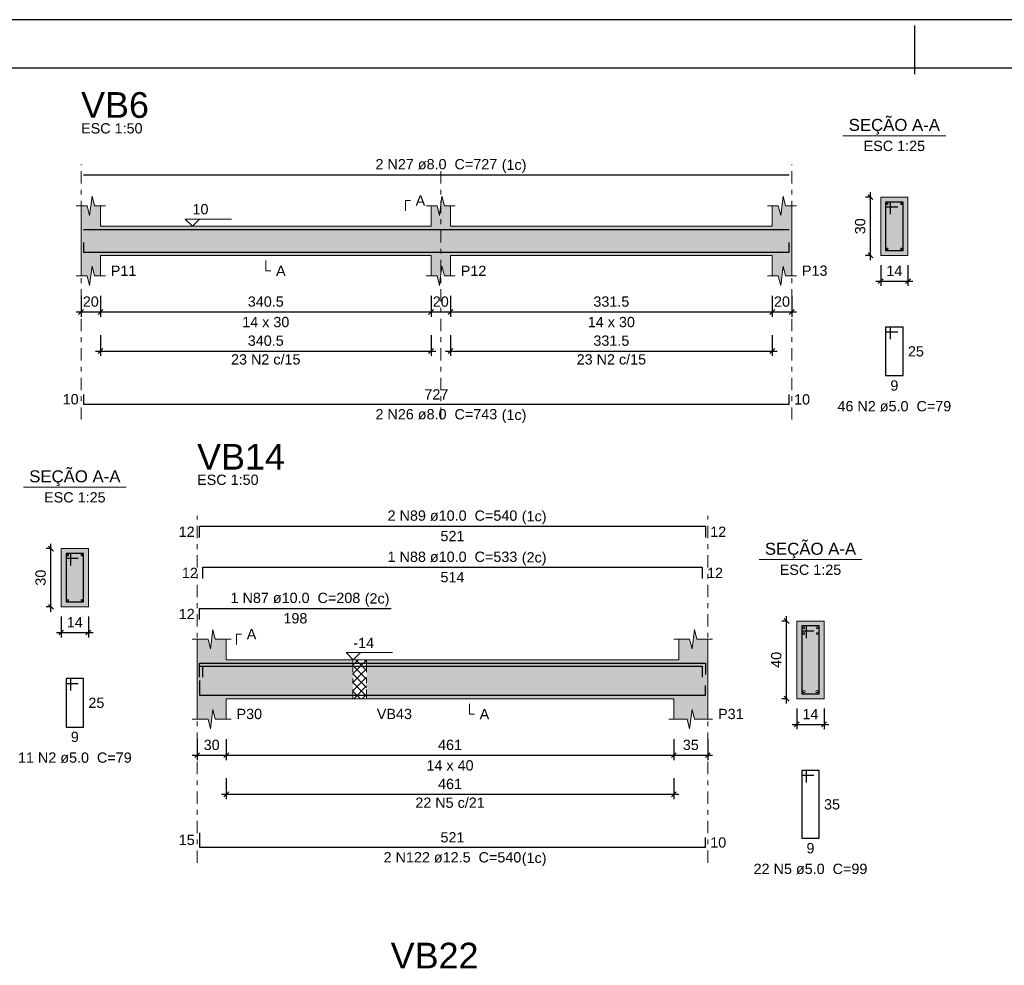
# Model space of a CAD drawing. Header units: millimetres. Extents: x 0 to 119, y 0 to 84.
# Tile 30 of 31: x 82 to 102, y 65 to 84. Entities that reach past the tile are written whole.
import ezdxf

# ---------------------------------------------------------------- set-up
doc = ezdxf.new("R2010")
doc.units = ezdxf.units.MM
doc.header["$MEASUREMENT"] = 0
doc.linetypes.add('DASHDOT', pattern=[2.54, 1.27, -0.635, 0, -0.635])
doc.linetypes.add('NULL', pattern=[0])
doc.layers.get('0').update_dxf_attribs({"lineweight": 18})
for name, color, linetype, lineweight in [('Descrição da armadura', 7, 'Continuous', 0), ('DT-Barras na forma', 2, 'Continuous', 30), ('DT-Barras no corte', 5, 'Continuous', 5), ('DT-Barras rebatidas', 2, 'Continuous', 30), ('DT-Cotas', 9, 'Continuous', 5), ('DT-Forma', 5, 'Continuous', 5), ('DT-Hachura forma vigas', 254, 'Continuous', 5), ('DT-Hachura intersecção vigas', 9, 'Continuous', 5), ('DT-Hachura seção vigas', 254, 'Continuous', 5), ('DT-Pontilhado', 9, 'DASHDOT', 5), ('DT-Textos', 7, 'Continuous', 5), ('DT-Título', 3, 'Continuous', 20), ('Textos armaduras', 7, 'Continuous', 0)]:
    doc.layers.add(name, color=color, linetype=linetype, lineweight=lineweight)
doc.layers.add('SEDUC_MARF', color=1, linetype='Continuous')
doc.layers.add('SEDUC_MARGG', color=7, linetype='Continuous')
doc.styles.add('Arial', font='txt')
doc.dimstyles.new('UM_25.000000', dxfattribs={"dimtxt": 0.18, "dimasz": 0.1, "dimexe": 0.1, "dimexo": 0.2, "dimgap": 0, "dimtad": 1, "dimtih": 1, "dimtoh": 1, "dimdec": 1, "dimlfac": 25, "dimzin": 0, "dimdsep": 46, "dimtxsty": 'Standard', "dimcen": 0.09, "dimdle": 0.1, "dimadec": 1, "dimazin": 2, "dimtfac": 1, "dimtdec": 4, "dimtofl": 0, "dimtmove": 0, "dimatfit": 3, "dimfxl": 1, "dimtolj": 1, "dimarcsym": 0})
doc.dimstyles.new('UM_50.000000', dxfattribs={"dimtxt": 0.18, "dimasz": 0.1, "dimexe": 0.1, "dimexo": 0.2, "dimgap": 0, "dimtad": 1, "dimtih": 1, "dimtoh": 1, "dimdec": 1, "dimlfac": 50, "dimzin": 0, "dimdsep": 46, "dimtxsty": 'Standard', "dimcen": 0.09, "dimdle": 0.1, "dimadec": 1, "dimazin": 2, "dimtfac": 1, "dimtdec": 4, "dimtofl": 0, "dimtmove": 0, "dimatfit": 3, "dimfxl": 1, "dimtolj": 1, "dimarcsym": 0})

# ---------------------------------------------------------------- blocks, each defined once
blk = doc.blocks.new('_Oblique')
at = {"color": 0, "linetype": 'ByBlock', "lineweight": -2}
blk.add_line((-0.5, -0.5), (0.5, 0.5), dxfattribs=at)
blk = doc.blocks.new('*D42')
at = {"layer": 'Defpoints', "color": 0}
for p in [(83.232286, 78.6086), (83.632286, 78.6086), (83.632286, 78.0791)]:
    blk.add_point(p, dxfattribs=at)
at = {"layer": 'DT-Cotas', "color": 0, "lineweight": -2}
for p, q in [((83.232286, 78.4086), (83.232286, 77.9791)), ((83.632286, 78.4086), (83.632286, 77.9791)), ((83.132286, 78.0791), (83.732286, 78.0791))]:
    blk.add_line(p, q, dxfattribs=at)
at = {"layer": 'DT-Cotas', "color": 0, "lineweight": -2, "xscale": 0.1, "yscale": 0.1, "zscale": 0.1, "rotation": 180}
blk.add_blockref('_Oblique', (83.232286, 78.0791), dxfattribs=at)
at = {"layer": 'DT-Cotas', "color": 0, "lineweight": -2, "xscale": 0.1, "yscale": 0.1, "zscale": 0.1}
blk.add_blockref('_Oblique', (83.632286, 78.0791), dxfattribs=at)
at = {"layer": 'DT-Cotas', "color": 7, "insert": (83.432286, 78.2909), "char_height": 0.2118, "attachment_point": 5, "rotation": 0.0057296, "style": 'Arial'}
blk.add_mtext('\\A1;20', dxfattribs=at)
blk = doc.blocks.new('*D43')
at = {"layer": 'Defpoints', "color": 0}
for p in [(83.632286, 78.6086), (90.442286, 78.6086), (90.442286, 78.0791)]:
    blk.add_point(p, dxfattribs=at)
at = {"layer": 'DT-Cotas', "color": 0, "lineweight": -2}
for p, q in [((83.632286, 78.4086), (83.632286, 77.9791)), ((90.442286, 78.4086), (90.442286, 77.9791)), ((83.532286, 78.0791), (90.542286, 78.0791))]:
    blk.add_line(p, q, dxfattribs=at)
at = {"layer": 'DT-Cotas', "color": 0, "lineweight": -2, "xscale": 0.1, "yscale": 0.1, "zscale": 0.1, "rotation": 180}
blk.add_blockref('_Oblique', (83.632286, 78.0791), dxfattribs=at)
at = {"layer": 'DT-Cotas', "color": 0, "lineweight": -2, "xscale": 0.1, "yscale": 0.1, "zscale": 0.1}
blk.add_blockref('_Oblique', (90.442286, 78.0791), dxfattribs=at)
at = {"layer": 'DT-Cotas', "color": 7, "insert": (87.037286, 78.2909), "char_height": 0.2118, "attachment_point": 5, "rotation": 0.0057296, "style": 'Arial'}
blk.add_mtext('\\A1;340.5', dxfattribs=at)
blk = doc.blocks.new('*D44')
at = {"layer": 'Defpoints', "color": 0}
for p in [(90.442286, 78.6086), (90.842286, 78.6086), (90.842286, 78.0791)]:
    blk.add_point(p, dxfattribs=at)
at = {"layer": 'DT-Cotas', "color": 0, "lineweight": -2}
for p, q in [((90.442286, 78.4086), (90.442286, 77.9791)), ((90.842286, 78.4086), (90.842286, 77.9791)), ((90.342286, 78.0791), (90.942286, 78.0791))]:
    blk.add_line(p, q, dxfattribs=at)
at = {"layer": 'DT-Cotas', "color": 0, "lineweight": -2, "xscale": 0.1, "yscale": 0.1, "zscale": 0.1, "rotation": 180}
blk.add_blockref('_Oblique', (90.442286, 78.0791), dxfattribs=at)
at = {"layer": 'DT-Cotas', "color": 0, "lineweight": -2, "xscale": 0.1, "yscale": 0.1, "zscale": 0.1}
blk.add_blockref('_Oblique', (90.842286, 78.0791), dxfattribs=at)
at = {"layer": 'DT-Cotas', "color": 7, "insert": (90.642286, 78.2909), "char_height": 0.2118, "attachment_point": 5, "rotation": 0.0057296, "style": 'Arial'}
blk.add_mtext('\\A1;20', dxfattribs=at)
blk = doc.blocks.new('*D45')
at = {"layer": 'Defpoints', "color": 0}
for p in [(90.842286, 78.6086), (97.471286, 78.6086), (97.471286, 78.0791)]:
    blk.add_point(p, dxfattribs=at)
at = {"layer": 'DT-Cotas', "color": 0, "lineweight": -2}
for p, q in [((90.842286, 78.4086), (90.842286, 77.9791)), ((97.471286, 78.4086), (97.471286, 77.9791)), ((90.742286, 78.0791), (97.571286, 78.0791))]:
    blk.add_line(p, q, dxfattribs=at)
at = {"layer": 'DT-Cotas', "color": 0, "lineweight": -2, "xscale": 0.1, "yscale": 0.1, "zscale": 0.1, "rotation": 180}
blk.add_blockref('_Oblique', (90.842286, 78.0791), dxfattribs=at)
at = {"layer": 'DT-Cotas', "color": 0, "lineweight": -2, "xscale": 0.1, "yscale": 0.1, "zscale": 0.1}
blk.add_blockref('_Oblique', (97.471286, 78.0791), dxfattribs=at)
at = {"layer": 'DT-Cotas', "color": 7, "insert": (94.156786, 78.2909), "char_height": 0.2118, "attachment_point": 5, "rotation": 0.0057296, "style": 'Arial'}
blk.add_mtext('\\A1;331.5', dxfattribs=at)
blk = doc.blocks.new('*D46')
at = {"layer": 'Defpoints', "color": 0}
for p in [(97.471286, 78.6086), (97.871286, 78.6086), (97.871286, 78.0791)]:
    blk.add_point(p, dxfattribs=at)
at = {"layer": 'DT-Cotas', "color": 0, "lineweight": -2}
for p, q in [((97.471286, 78.4086), (97.471286, 77.9791)), ((97.871286, 78.4086), (97.871286, 77.9791)), ((97.371286, 78.0791), (97.971286, 78.0791))]:
    blk.add_line(p, q, dxfattribs=at)
at = {"layer": 'DT-Cotas', "color": 0, "lineweight": -2, "xscale": 0.1, "yscale": 0.1, "zscale": 0.1, "rotation": 180}
blk.add_blockref('_Oblique', (97.471286, 78.0791), dxfattribs=at)
at = {"layer": 'DT-Cotas', "color": 0, "lineweight": -2, "xscale": 0.1, "yscale": 0.1, "zscale": 0.1}
blk.add_blockref('_Oblique', (97.871286, 78.0791), dxfattribs=at)
at = {"layer": 'DT-Cotas', "color": 7, "insert": (97.671286, 78.2909), "char_height": 0.2118, "attachment_point": 5, "rotation": 0.0057296, "style": 'Arial'}
blk.add_mtext('\\A1;20', dxfattribs=at)
blk = doc.blocks.new('*D47')
at = {"layer": 'Defpoints', "color": 0}
for p in [(99.494614, 80.444), (99.706414, 80.444), (99.706414, 79.244)]:
    blk.add_point(p, dxfattribs=at)
at = {"layer": 'DT-Cotas', "color": 0, "lineweight": -2}
for p, q in [((99.494614, 79.144), (99.494614, 80.544)), ((99.506414, 80.444), (99.394614, 80.444)), ((99.506414, 79.244), (99.394614, 79.244))]:
    blk.add_line(p, q, dxfattribs=at)
at = {"layer": 'DT-Cotas', "color": 0, "lineweight": -2, "xscale": 0.1, "yscale": 0.1, "zscale": 0.1}
for p, rotation in [((99.494614, 80.444), 90), ((99.494614, 79.244), 270)]:
    blk.add_blockref('_Oblique', p, dxfattribs=dict(at, rotation=rotation))
at = {"layer": 'DT-Cotas', "color": 7, "insert": (99.282814, 79.844), "char_height": 0.2118, "attachment_point": 5, "rotation": 90, "style": 'Arial'}
blk.add_mtext('\\A1;30', dxfattribs=at)
blk = doc.blocks.new('*D48')
at = {"layer": 'Defpoints', "color": 0}
for p in [(99.706414, 79.244), (100.266414, 79.244), (100.266414, 78.7145)]:
    blk.add_point(p, dxfattribs=at)
at = {"layer": 'DT-Cotas', "color": 0, "lineweight": -2}
for p, q in [((99.706414, 79.044), (99.706414, 78.6145)), ((100.266414, 79.044), (100.266414, 78.6145)), ((99.606414, 78.7145), (100.366414, 78.7145))]:
    blk.add_line(p, q, dxfattribs=at)
at = {"layer": 'DT-Cotas', "color": 0, "lineweight": -2, "xscale": 0.1, "yscale": 0.1, "zscale": 0.1, "rotation": 180}
blk.add_blockref('_Oblique', (99.706414, 78.7145), dxfattribs=at)
at = {"layer": 'DT-Cotas', "color": 0, "lineweight": -2, "xscale": 0.1, "yscale": 0.1, "zscale": 0.1}
blk.add_blockref('_Oblique', (100.266414, 78.7145), dxfattribs=at)
at = {"layer": 'DT-Cotas', "color": 7, "insert": (99.986414, 78.9263), "char_height": 0.2118, "attachment_point": 5, "rotation": 0.0057296, "style": 'Arial'}
blk.add_mtext('\\A1;14', dxfattribs=at)
blk = doc.blocks.new('*D49')
at = {"layer": 'Defpoints', "color": 0}
for p in [(83.632286, 77.80376), (90.442286, 77.80376), (90.442286, 77.27426)]:
    blk.add_point(p, dxfattribs=at)
at = {"layer": 'DT-Cotas', "color": 0, "lineweight": -2}
for p, q in [((83.632286, 77.60376), (83.632286, 77.17426)), ((90.442286, 77.60376), (90.442286, 77.17426)), ((83.532286, 77.27426), (90.542286, 77.27426))]:
    blk.add_line(p, q, dxfattribs=at)
at = {"layer": 'DT-Cotas', "color": 0, "lineweight": -2, "xscale": 0.1, "yscale": 0.1, "zscale": 0.1, "rotation": 180}
blk.add_blockref('_Oblique', (83.632286, 77.27426), dxfattribs=at)
at = {"layer": 'DT-Cotas', "color": 0, "lineweight": -2, "xscale": 0.1, "yscale": 0.1, "zscale": 0.1}
blk.add_blockref('_Oblique', (90.442286, 77.27426), dxfattribs=at)
at = {"layer": 'DT-Cotas', "color": 7, "insert": (87.037286, 77.48606), "char_height": 0.2118, "attachment_point": 5, "rotation": 0.0057296, "style": 'Arial'}
blk.add_mtext('\\A1;340.5', dxfattribs=at)
blk = doc.blocks.new('*D50')
at = {"layer": 'Defpoints', "color": 0}
for p in [(90.842286, 77.80376), (97.471286, 77.80376), (97.471286, 77.27426)]:
    blk.add_point(p, dxfattribs=at)
at = {"layer": 'DT-Cotas', "color": 0, "lineweight": -2}
for p, q in [((90.842286, 77.60376), (90.842286, 77.17426)), ((97.471286, 77.60376), (97.471286, 77.17426)), ((90.742286, 77.27426), (97.571286, 77.27426))]:
    blk.add_line(p, q, dxfattribs=at)
at = {"layer": 'DT-Cotas', "color": 0, "lineweight": -2, "xscale": 0.1, "yscale": 0.1, "zscale": 0.1, "rotation": 180}
blk.add_blockref('_Oblique', (90.842286, 77.27426), dxfattribs=at)
at = {"layer": 'DT-Cotas', "color": 0, "lineweight": -2, "xscale": 0.1, "yscale": 0.1, "zscale": 0.1}
blk.add_blockref('_Oblique', (97.471286, 77.27426), dxfattribs=at)
at = {"layer": 'DT-Cotas', "color": 7, "insert": (94.156786, 77.48606), "char_height": 0.2118, "attachment_point": 5, "rotation": 0.0057296, "style": 'Arial'}
blk.add_mtext('\\A1;331.5', dxfattribs=at)
blk = doc.blocks.new('*D90')
at = {"layer": 'Defpoints', "color": 0}
for p in [(82.611436, 73.20366), (82.823236, 73.20366), (82.823236, 72.00366)]:
    blk.add_point(p, dxfattribs=at)
at = {"layer": 'DT-Cotas', "color": 0, "lineweight": -2}
for p, q in [((82.611436, 71.90366), (82.611436, 73.30366)), ((82.623236, 73.20366), (82.511436, 73.20366)), ((82.623236, 72.00366), (82.511436, 72.00366))]:
    blk.add_line(p, q, dxfattribs=at)
at = {"layer": 'DT-Cotas', "color": 0, "lineweight": -2, "xscale": 0.1, "yscale": 0.1, "zscale": 0.1}
for p, rotation in [((82.611436, 73.20366), 90), ((82.611436, 72.00366), 270)]:
    blk.add_blockref('_Oblique', p, dxfattribs=dict(at, rotation=rotation))
at = {"layer": 'DT-Cotas', "color": 7, "insert": (82.399636, 72.60366), "char_height": 0.2118, "attachment_point": 5, "rotation": 90, "style": 'Arial'}
blk.add_mtext('\\A1;30', dxfattribs=at)
blk = doc.blocks.new('*D91')
at = {"layer": 'Defpoints', "color": 0}
for p in [(82.823236, 72.00366), (83.383236, 72.00366), (83.383236, 71.47416)]:
    blk.add_point(p, dxfattribs=at)
at = {"layer": 'DT-Cotas', "color": 0, "lineweight": -2}
for p, q in [((82.823236, 71.80366), (82.823236, 71.37416)), ((83.383236, 71.80366), (83.383236, 71.37416)), ((82.723236, 71.47416), (83.483236, 71.47416))]:
    blk.add_line(p, q, dxfattribs=at)
at = {"layer": 'DT-Cotas', "color": 0, "lineweight": -2, "xscale": 0.1, "yscale": 0.1, "zscale": 0.1, "rotation": 180}
blk.add_blockref('_Oblique', (82.823236, 71.47416), dxfattribs=at)
at = {"layer": 'DT-Cotas', "color": 0, "lineweight": -2, "xscale": 0.1, "yscale": 0.1, "zscale": 0.1}
blk.add_blockref('_Oblique', (83.383236, 71.47416), dxfattribs=at)
at = {"layer": 'DT-Cotas', "color": 7, "insert": (83.103236, 71.68596), "char_height": 0.2118, "attachment_point": 5, "rotation": 0.0057296, "style": 'Arial'}
blk.add_mtext('\\A1;14', dxfattribs=at)
blk = doc.blocks.new('*D93')
at = {"layer": 'Defpoints', "color": 0}
for p in [(85.622776, 69.47586), (86.222776, 69.47586), (86.222776, 68.94636)]:
    blk.add_point(p, dxfattribs=at)
at = {"layer": 'DT-Cotas', "color": 0, "lineweight": -2}
for p, q in [((85.622776, 69.27586), (85.622776, 68.84636)), ((86.222776, 69.27586), (86.222776, 68.84636)), ((85.522776, 68.94636), (86.322776, 68.94636))]:
    blk.add_line(p, q, dxfattribs=at)
at = {"layer": 'DT-Cotas', "color": 0, "lineweight": -2, "xscale": 0.1, "yscale": 0.1, "zscale": 0.1, "rotation": 180}
blk.add_blockref('_Oblique', (85.622776, 68.94636), dxfattribs=at)
at = {"layer": 'DT-Cotas', "color": 0, "lineweight": -2, "xscale": 0.1, "yscale": 0.1, "zscale": 0.1}
blk.add_blockref('_Oblique', (86.222776, 68.94636), dxfattribs=at)
at = {"layer": 'DT-Cotas', "color": 7, "insert": (85.922776, 69.15816), "char_height": 0.2118, "attachment_point": 5, "rotation": 0.0057296, "style": 'Arial'}
blk.add_mtext('\\A1;30', dxfattribs=at)
blk = doc.blocks.new('*D94')
at = {"layer": 'Defpoints', "color": 0}
for p in [(86.222776, 69.47586), (95.443376, 69.47586), (95.443376, 68.94636)]:
    blk.add_point(p, dxfattribs=at)
at = {"layer": 'DT-Cotas', "color": 0, "lineweight": -2}
for p, q in [((86.222776, 69.27586), (86.222776, 68.84636)), ((95.443376, 69.27586), (95.443376, 68.84636)), ((86.122776, 68.94636), (95.543376, 68.94636))]:
    blk.add_line(p, q, dxfattribs=at)
at = {"layer": 'DT-Cotas', "color": 0, "lineweight": -2, "xscale": 0.1, "yscale": 0.1, "zscale": 0.1, "rotation": 180}
blk.add_blockref('_Oblique', (86.222776, 68.94636), dxfattribs=at)
at = {"layer": 'DT-Cotas', "color": 0, "lineweight": -2, "xscale": 0.1, "yscale": 0.1, "zscale": 0.1}
blk.add_blockref('_Oblique', (95.443376, 68.94636), dxfattribs=at)
at = {"layer": 'DT-Cotas', "color": 7, "insert": (90.833076, 69.15816), "char_height": 0.2118, "attachment_point": 5, "rotation": 0.0057296, "style": 'Arial'}
blk.add_mtext('\\A1;461', dxfattribs=at)
blk = doc.blocks.new('*D95')
at = {"layer": 'Defpoints', "color": 0}
for p in [(95.443376, 69.47586), (96.143376, 69.47586), (96.143376, 68.94636)]:
    blk.add_point(p, dxfattribs=at)
at = {"layer": 'DT-Cotas', "color": 0, "lineweight": -2}
for p, q in [((95.443376, 69.27586), (95.443376, 68.84636)), ((96.143376, 69.27586), (96.143376, 68.84636)), ((95.343376, 68.94636), (96.243376, 68.94636))]:
    blk.add_line(p, q, dxfattribs=at)
at = {"layer": 'DT-Cotas', "color": 0, "lineweight": -2, "xscale": 0.1, "yscale": 0.1, "zscale": 0.1, "rotation": 180}
blk.add_blockref('_Oblique', (95.443376, 68.94636), dxfattribs=at)
at = {"layer": 'DT-Cotas', "color": 0, "lineweight": -2, "xscale": 0.1, "yscale": 0.1, "zscale": 0.1}
blk.add_blockref('_Oblique', (96.143376, 68.94636), dxfattribs=at)
at = {"layer": 'DT-Cotas', "color": 7, "insert": (95.793376, 69.15816), "char_height": 0.2118, "attachment_point": 5, "rotation": 0.0057296, "style": 'Arial'}
blk.add_mtext('\\A1;35', dxfattribs=at)
blk = doc.blocks.new('*D96')
at = {"layer": 'Defpoints', "color": 0}
for p in [(97.766704, 71.71126), (97.978504, 71.71126), (97.978504, 70.11126)]:
    blk.add_point(p, dxfattribs=at)
at = {"layer": 'DT-Cotas', "color": 0, "lineweight": -2}
for p, q in [((97.766704, 70.01126), (97.766704, 71.81126)), ((97.778504, 71.71126), (97.666704, 71.71126)), ((97.778504, 70.11126), (97.666704, 70.11126))]:
    blk.add_line(p, q, dxfattribs=at)
at = {"layer": 'DT-Cotas', "color": 0, "lineweight": -2, "xscale": 0.1, "yscale": 0.1, "zscale": 0.1}
for p, rotation in [((97.766704, 71.71126), 90), ((97.766704, 70.11126), 270)]:
    blk.add_blockref('_Oblique', p, dxfattribs=dict(at, rotation=rotation))
at = {"layer": 'DT-Cotas', "color": 7, "insert": (97.554904, 70.91126), "char_height": 0.2118, "attachment_point": 5, "rotation": 90, "style": 'Arial'}
blk.add_mtext('\\A1;40', dxfattribs=at)
blk = doc.blocks.new('*D97')
at = {"layer": 'Defpoints', "color": 0}
for p in [(97.978504, 70.11126), (98.538504, 70.11126), (98.538504, 69.58176)]:
    blk.add_point(p, dxfattribs=at)
at = {"layer": 'DT-Cotas', "color": 0, "lineweight": -2}
for p, q in [((97.978504, 69.91126), (97.978504, 69.48176)), ((98.538504, 69.91126), (98.538504, 69.48176)), ((97.878504, 69.58176), (98.638504, 69.58176))]:
    blk.add_line(p, q, dxfattribs=at)
at = {"layer": 'DT-Cotas', "color": 0, "lineweight": -2, "xscale": 0.1, "yscale": 0.1, "zscale": 0.1, "rotation": 180}
blk.add_blockref('_Oblique', (97.978504, 69.58176), dxfattribs=at)
at = {"layer": 'DT-Cotas', "color": 0, "lineweight": -2, "xscale": 0.1, "yscale": 0.1, "zscale": 0.1}
blk.add_blockref('_Oblique', (98.538504, 69.58176), dxfattribs=at)
at = {"layer": 'DT-Cotas', "color": 7, "insert": (98.258504, 69.79356), "char_height": 0.2118, "attachment_point": 5, "rotation": 0.0057296, "style": 'Arial'}
blk.add_mtext('\\A1;14', dxfattribs=at)
blk = doc.blocks.new('*D98')
at = {"layer": 'Defpoints', "color": 0}
for p in [(86.222776, 68.67102), (95.443376, 68.67102), (95.443376, 68.14152)]:
    blk.add_point(p, dxfattribs=at)
at = {"layer": 'DT-Cotas', "color": 0, "lineweight": -2}
for p, q in [((86.222776, 68.47102), (86.222776, 68.04152)), ((95.443376, 68.47102), (95.443376, 68.04152)), ((86.122776, 68.14152), (95.543376, 68.14152))]:
    blk.add_line(p, q, dxfattribs=at)
at = {"layer": 'DT-Cotas', "color": 0, "lineweight": -2, "xscale": 0.1, "yscale": 0.1, "zscale": 0.1, "rotation": 180}
blk.add_blockref('_Oblique', (86.222776, 68.14152), dxfattribs=at)
at = {"layer": 'DT-Cotas', "color": 0, "lineweight": -2, "xscale": 0.1, "yscale": 0.1, "zscale": 0.1}
blk.add_blockref('_Oblique', (95.443376, 68.14152), dxfattribs=at)
at = {"layer": 'DT-Cotas', "color": 7, "insert": (90.833076, 68.35332), "char_height": 0.2118, "attachment_point": 5, "rotation": 0.0057296, "style": 'Arial'}
blk.add_mtext('\\A1;461', dxfattribs=at)

msp = doc.modelspace()

# ---------------------------------------------------------------- hatches: boundary and pattern name
at = {"layer": 'DT-Hachura forma vigas', "linetype": 'Continuous'}
for points in [[(97.8713, 78.8204), (97.8713, 79.244), (97.8713, 79.844), (97.8713, 80.2676), (97.7463, 80.2676), (97.6963, 80.4676), (97.6463, 80.0676), (97.5963, 80.2676), (97.4713, 80.2676), (97.4713, 79.844), (90.8423, 79.844), (90.8423, 80.2676), (90.7173, 80.2676), (90.6673, 80.4676), (90.6173, 80.0676), (90.5673, 80.2676), (90.4423, 80.2676), (90.4423, 79.844), (83.6323, 79.844), (83.6323, 80.2676), (83.5073, 80.2676), (83.4573, 80.4676), (83.4073, 80.0676), (83.3573, 80.2676), (83.2323, 80.2676), (83.2323, 79.844), (83.2323, 79.244), (83.2323, 78.8204), (83.3573, 78.8204), (83.4073, 78.6204), (83.4573, 79.0204), (83.5073, 78.8204), (83.6323, 78.8204), (83.6323, 79.244), (90.4423, 79.244), (90.4423, 78.8204), (90.5673, 78.8204), (90.6173, 78.6204), (90.6673, 79.0204), (90.7173, 78.8204), (90.8423, 78.8204), (90.8423, 79.244), (97.4713, 79.244), (97.4713, 78.8204), (97.5963, 78.8204), (97.6463, 78.6204), (97.6963, 79.0204), (97.7463, 78.8204), (97.8713, 78.8204)], [(86.2228, 70.1113), (88.8328, 70.1113), (88.8328, 70.9113), (86.2228, 70.9113), (86.2228, 71.3349), (85.9978, 71.3349), (85.9478, 71.5349), (85.8978, 71.1349), (85.8478, 71.3349), (85.6228, 71.3349), (85.6228, 70.9113), (85.6228, 70.1113), (85.6228, 69.6877), (85.8478, 69.6877), (85.8978, 69.4877), (85.9478, 69.8877), (85.9978, 69.6877), (86.2228, 69.6877), (86.2228, 70.1113)], [(96.1434, 69.6877), (96.1434, 70.1113), (96.1434, 70.9113), (96.1434, 71.3349), (95.9184, 71.3349), (95.8684, 71.5349), (95.8184, 71.1349), (95.7684, 71.3349), (95.5434, 71.3349), (95.5434, 70.9113), (89.1128, 70.9113), (89.1128, 70.1113), (95.4434, 70.1113), (95.4434, 69.6877), (95.7184, 69.6877), (95.7684, 69.4877), (95.8184, 69.8877), (95.8684, 69.6877), (96.1434, 69.6877)]]:
    msp.add_hatch(color=254, dxfattribs=at).paths.add_polyline_path(points)
at = {"layer": 'DT-Hachura intersecção vigas', "linetype": 'Continuous'}
h = msp.add_hatch(dxfattribs=at)
h.set_pattern_fill('ANSI37', color=9, style=0)
h.paths.add_polyline_path([(88.8328, 70.1113), (89.1128, 70.1113), (89.1128, 70.9113), (88.8328, 70.9113), (88.8328, 70.1113)])
at = {"layer": 'DT-Hachura seção vigas', "linetype": 'Continuous'}
for points in [[(99.7064, 79.244), (99.7064, 79.244), (100.2664, 79.244), (100.2664, 80.444), (99.7064, 80.444), (99.7064, 79.244)], [(82.8232, 72.0037), (82.8232, 72.0037), (83.3832, 72.0037), (83.3832, 73.2037), (82.8232, 73.2037), (82.8232, 72.0037)], [(97.9785, 70.1113), (97.9785, 70.1113), (98.5385, 70.1113), (98.5385, 71.7113), (97.9785, 71.7113), (97.9785, 70.1113)]]:
    msp.add_hatch(color=254, dxfattribs=at).paths.add_polyline_path(points)

# ---------------------------------------------------------------- linework, layer by layer
at = {"layer": 'DT-Barras na forma'}
for p, q in [((99.9064, 80.344), (99.8064, 80.344)), ((99.8064, 80.344), (99.8064, 79.344)), ((100.1664, 80.344), (99.8064, 80.344)), ((99.8064, 80.344), (99.8064, 80.244)), ((99.9064, 80.094), (99.9064, 80.344)), ((100.1664, 79.344), (100.1664, 80.344)), ((99.8064, 80.244), (100.0564, 80.244)), ((99.8064, 79.344), (100.1664, 79.344)), ((83.0232, 73.1037), (82.9232, 73.1037)), ((82.9232, 73.1037), (82.9232, 72.1037)), ((83.2832, 73.1037), (82.9232, 73.1037)), ((82.9232, 73.1037), (82.9232, 73.0037)), ((83.0232, 72.8537), (83.0232, 73.1037)), ((83.2832, 72.1037), (83.2832, 73.1037)), ((82.9232, 73.0037), (83.1732, 73.0037)), ((82.9232, 72.1037), (83.2832, 72.1037)), ((98.1785, 71.6113), (98.0785, 71.6113)), ((98.0785, 71.6113), (98.0785, 70.2113)), ((98.4385, 71.6113), (98.0785, 71.6113)), ((98.0785, 71.6113), (98.0785, 71.5113)), ((98.1785, 71.3613), (98.1785, 71.6113)), ((98.4385, 70.2113), (98.4385, 71.6113)), ((98.0785, 71.5113), (98.3285, 71.5113)), ((98.0785, 70.2113), (98.4385, 70.2113))]:
    msp.add_line(p, q, dxfattribs=at)
for points in [[(83.2823, 79.776), (97.8213, 79.776)], [(83.2823, 79.512), (83.2823, 79.312), (97.8213, 79.312), (97.8213, 79.512)], [(85.6728, 70.6113), (85.6728, 70.8413), (96.0934, 70.8413), (96.0934, 70.6113)], [(85.6728, 70.5513), (85.6728, 70.7813), (89.6228, 70.7813)], [(85.7384, 70.5513), (85.7384, 70.7813), (96.0278, 70.7813), (96.0278, 70.5513)], [(85.6728, 70.4838), (85.6728, 70.1838), (96.0934, 70.1838), (96.0934, 70.3838)]]:
    msp.add_lwpolyline(points, dxfattribs=at)
at = {"layer": 'DT-Barras no corte'}
for centre, radius in [((99.8424, 80.308), 0.016), ((100.1304, 80.308), 0.016), ((99.8424, 79.38), 0.016), ((100.1304, 79.38), 0.016), ((82.9592, 73.0677), 0.016), ((83.2472, 73.0677), 0.016), ((82.9592, 72.1397), 0.016), ((83.2472, 72.1397), 0.016), ((98.1185, 71.5713), 0.02), ((98.1185, 71.4513), 0.02), ((98.3985, 71.5713), 0.02), ((98.3985, 71.4513), 0.02), ((98.1235, 70.2563), 0.025), ((98.3935, 70.2563), 0.025)]:
    msp.add_circle(centre, radius, dxfattribs=at)
at = {"layer": 'DT-Barras rebatidas'}
for points in [[(83.2823, 80.9056), (97.8213, 80.9056)], [(99.9064, 77.5173), (99.9064, 77.7673), (99.8064, 77.7673), (99.8064, 76.7673), (100.1664, 76.7673), (100.1664, 77.7673), (99.8064, 77.7673), (99.8064, 77.6673), (100.0564, 77.6673)], [(83.2823, 76.3774), (83.2823, 76.1774), (97.8213, 76.1774), (97.8213, 76.3774)], [(85.6728, 73.4353), (85.6728, 73.6653), (96.0934, 73.6653), (96.0934, 73.4353)], [(85.7384, 72.5881), (85.7384, 72.8181), (96.0278, 72.8181), (96.0278, 72.5881)], [(85.6728, 71.7409), (85.6728, 71.9709), (89.6228, 71.9709)], [(83.0232, 70.277), (83.0232, 70.527), (82.9232, 70.527), (82.9232, 69.527), (83.2832, 69.527), (83.2832, 70.527), (82.9232, 70.527), (82.9232, 70.427), (83.1732, 70.427)], [(98.1785, 68.3846), (98.1785, 68.6346), (98.0785, 68.6346), (98.0785, 67.2346), (98.4385, 67.2346), (98.4385, 68.6346), (98.0785, 68.6346), (98.0785, 68.5346), (98.3285, 68.5346)], [(85.6728, 67.3491), (85.6728, 67.0491), (96.0934, 67.0491), (96.0934, 67.2491)]]:
    msp.add_lwpolyline(points, dxfattribs=at)
at = {"layer": 'DT-Forma'}
for p, q in [((83.4073, 80.0676), (83.4573, 80.4676)), ((83.4573, 80.4676), (83.5073, 80.2676)), ((90.6173, 80.0676), (90.6673, 80.4676)), ((90.6673, 80.4676), (90.7173, 80.2676)), ((97.6463, 80.0676), (97.6963, 80.4676)), ((97.6963, 80.4676), (97.7463, 80.2676)), ((100.2664, 80.444), (99.7064, 80.444)), ((99.7064, 80.444), (99.7064, 79.244)), ((100.2664, 79.244), (100.2664, 80.444)), ((83.1323, 80.2676), (83.3573, 80.2676)), ((83.2323, 79.844), (83.2323, 80.2676)), ((83.3573, 80.2676), (83.4073, 80.0676)), ((83.5073, 80.2676), (83.7323, 80.2676)), ((83.6323, 80.2676), (83.6323, 79.844)), ((90.3423, 80.2676), (90.5673, 80.2676)), ((90.4423, 79.844), (90.4423, 80.2676)), ((90.5673, 80.2676), (90.6173, 80.0676)), ((90.7173, 80.2676), (90.9423, 80.2676)), ((90.8423, 80.2676), (90.8423, 79.844)), ((97.3713, 80.2676), (97.5963, 80.2676)), ((97.4713, 79.844), (97.4713, 80.2676)), ((97.5963, 80.2676), (97.6463, 80.0676)), ((97.7463, 80.2676), (97.9713, 80.2676)), ((97.8713, 80.2676), (97.8713, 79.844)), ((83.6323, 79.844), (90.4423, 79.844)), ((90.8423, 79.844), (97.4713, 79.844)), ((83.2323, 79.244), (83.2323, 78.8204)), ((83.6323, 78.8204), (83.6323, 79.244)), ((83.6323, 79.244), (90.4423, 79.244)), ((90.4423, 79.244), (90.4423, 78.8204)), ((90.8423, 78.8204), (90.8423, 79.244)), ((90.8423, 79.244), (97.4713, 79.244)), ((97.4713, 79.244), (97.4713, 78.8204)), ((97.8713, 78.8204), (97.8713, 79.244)), ((99.7064, 79.244), (100.2664, 79.244)), ((83.4073, 78.6204), (83.4573, 79.0204)), ((83.4573, 79.0204), (83.5073, 78.8204)), ((90.6173, 78.6204), (90.6673, 79.0204)), ((90.6673, 79.0204), (90.7173, 78.8204)), ((97.6463, 78.6204), (97.6963, 79.0204)), ((97.6963, 79.0204), (97.7463, 78.8204)), ((83.1323, 78.8204), (83.3573, 78.8204)), ((83.3573, 78.8204), (83.4073, 78.6204)), ((83.5073, 78.8204), (83.7323, 78.8204)), ((90.3423, 78.8204), (90.5673, 78.8204)), ((90.5673, 78.8204), (90.6173, 78.6204)), ((90.7173, 78.8204), (90.9423, 78.8204)), ((97.3713, 78.8204), (97.5963, 78.8204)), ((97.5963, 78.8204), (97.6463, 78.6204)), ((97.7463, 78.8204), (97.9713, 78.8204)), ((83.3832, 73.2037), (82.8232, 73.2037)), ((82.8232, 73.2037), (82.8232, 72.0037)), ((83.3832, 72.0037), (83.3832, 73.2037)), ((82.8232, 72.0037), (83.3832, 72.0037)), ((98.5385, 71.7113), (97.9785, 71.7113)), ((97.9785, 71.7113), (97.9785, 70.1113)), ((98.5385, 70.1113), (98.5385, 71.7113)), ((85.8978, 71.1349), (85.9478, 71.5349)), ((85.9478, 71.5349), (85.9978, 71.3349)), ((95.8184, 71.1349), (95.8684, 71.5349)), ((95.8684, 71.5349), (95.9184, 71.3349)), ((85.5228, 71.3349), (85.8478, 71.3349)), ((85.6228, 70.9113), (85.6228, 71.3349)), ((85.8478, 71.3349), (85.8978, 71.1349)), ((85.9978, 71.3349), (86.3228, 71.3349)), ((86.2228, 71.3349), (86.2228, 70.9113)), ((95.4434, 71.3349), (95.7684, 71.3349)), ((95.5434, 70.9113), (95.5434, 71.3349)), ((95.7684, 71.3349), (95.8184, 71.1349)), ((95.9184, 71.3349), (96.2434, 71.3349)), ((96.1434, 71.3349), (96.1434, 70.9113)), ((86.2228, 70.9113), (88.8328, 70.9113)), ((88.8328, 70.9113), (89.1128, 70.9113)), ((89.1128, 70.9113), (95.5434, 70.9113)), ((85.6228, 70.1113), (85.6228, 69.6877)), ((86.2228, 69.6877), (86.2228, 70.1113)), ((86.2228, 70.1113), (88.8328, 70.1113)), ((88.8328, 70.1113), (89.1128, 70.1113)), ((89.1128, 70.1113), (95.4434, 70.1113)), ((95.4434, 70.1113), (95.4434, 69.6877)), ((96.1434, 69.6877), (96.1434, 70.1113)), ((97.9785, 70.1113), (98.5385, 70.1113)), ((85.8978, 69.4877), (85.9478, 69.8877)), ((85.9478, 69.8877), (85.9978, 69.6877)), ((95.7684, 69.4877), (95.8184, 69.8877)), ((95.8184, 69.8877), (95.8684, 69.6877)), ((85.5228, 69.6877), (85.8478, 69.6877)), ((85.8478, 69.6877), (85.8978, 69.4877)), ((85.9978, 69.6877), (86.3228, 69.6877)), ((95.3434, 69.6877), (95.7184, 69.6877)), ((95.7184, 69.6877), (95.7684, 69.4877)), ((95.8684, 69.6877), (96.2434, 69.6877))]:
    msp.add_line(p, q, dxfattribs=at)
at = {"layer": 'DT-Forma', "linetype": 'Continuous'}
for p, q in [((83.2323, 79.244), (83.2323, 79.844)), ((97.8713, 79.844), (97.8713, 79.244)), ((85.6228, 70.1113), (85.6228, 70.9113)), ((96.1434, 70.9113), (96.1434, 70.1113))]:
    msp.add_line(p, q, dxfattribs=at)
at = {"layer": 'DT-Pontilhado', "ltscale": 0.2}
for p, q in [((83.2323, 75.8597), (83.2323, 81.1174)), ((90.6423, 75.8597), (90.6423, 81.1174)), ((97.8713, 75.8597), (97.8713, 81.1174)), ((85.6228, 66.7314), (85.6228, 73.8771)), ((96.1434, 66.7314), (96.1434, 73.8771)), ((88.8328, 70.9113), (88.8328, 70.1113)), ((89.1128, 70.9113), (89.1128, 70.1113))]:
    msp.add_line(p, q, dxfattribs=at)
at = {"layer": 'DT-Textos'}
for p, q in [((98.9274, 81.7089), (101.0454, 81.7089)), ((82.0442, 74.4686), (84.1622, 74.4686)), ((97.1995, 72.9762), (99.3175, 72.9762))]:
    msp.add_line(p, q, dxfattribs=at)
for points in [[(89.9128, 80.1617), (89.9128, 80.3735), (90.0187, 80.3735)], [(85.6753, 79.9923), (85.527, 79.844), (85.3788, 79.9923), (86.3319, 79.9923)], [(87.0373, 79.1381), (87.0373, 78.9263), (87.1432, 78.9263)], [(86.4346, 71.229), (86.4346, 71.4408), (86.5405, 71.4408)], [(88.989, 71.0595), (88.8407, 70.9113), (88.6924, 71.0595), (89.6455, 71.0595)], [(91.2308, 70.0054), (91.2308, 69.7936), (91.3367, 69.7936)]]:
    msp.add_lwpolyline(points, dxfattribs=at)
at = {"layer": 'SEDUC_MARF'}
msp.add_line((100.4015, 83.9804), (100.4015, 82.9804), dxfattribs=at)
msp.add_lwpolyline([(118.9, 84.1), (0, 84.1), (0, 0), (118.9, 0)], close=True, dxfattribs=at)
at = {"layer": 'SEDUC_MARGG'}
msp.add_lwpolyline([(2.5, 1), (117.9, 1), (117.9, 83.1), (2.5, 83.1), (2.5, 1)], dxfattribs=at)

# ---------------------------------------------------------------- texts
at = {"layer": 'Descrição da armadura', "linetype": 'NULL', "char_height": 0.2118, "attachment_point": 8, "line_spacing_factor": 0.9, "style": 'Arial'}
for s, insert, width in [('2 N27 ø8.0  C=727', (90.5514, 81.0119), 4.916973), ('23 N2 c/15', (87.0373, 76.9926), 2.805127), ('23 N2 c/15', (94.1568, 76.9926), 2.805127), ('46 N2 ø5.0  C=79', (99.9864, 76.0259), 4.594404), ('2 N26 ø8.0  C=743', (90.5514, 75.8599), 4.916973), ('2 N89 ø10.0  C=540', (90.8829, 73.7716), 5.239541), ('1 N88 ø10.0  C=533', (90.8829, 72.9236), 5.239541), ('1 N87 ø10.0  C=208', (87.6479, 72.0766), 5.239541), ('11 N2 ø5.0  C=79', (83.1037, 68.7856), 4.594404), ('22 N5 c/21', (90.8331, 67.8598), 2.805127), ('2 N122 ø12.5  C=540', (90.8829, 66.7316), 5.562109), ('22 N5 ø5.0  C=99', (98.2589, 66.4936), 4.594404)]:
    msp.add_mtext(s, dxfattribs=dict(at, insert=insert, width=width))
at = {"layer": 'DT-Textos', "linetype": 'NULL', "line_spacing_factor": 0.798, "style": 'Arial'}
for s, insert, char_height, width, attachment_point in [('ESC 1:50', (83.2324, 81.7529), 0.2118, 2.482559, 7), ('SEÇÃO A-A', (99.9864, 81.733), 0.2471, 3.812061, 8), ('ESC 1:25', (99.9864, 81.3909), 0.2118, 2.482559, 8), ('(1c)', (91.8974, 80.942), 0.2118, 0.998857, 7), ('A', (90.1244, 80.2679), 0.2118, 0.386855, 7), ('10', (85.5274, 80.0879), 0.2118, 0.645137, 7), ('P11', (83.8444, 78.8209), 0.2118, 1.031992, 7), ('A', (87.2494, 78.8209), 0.2118, 0.386855, 7), ('P12', (91.0544, 78.8209), 0.2118, 1.031992, 7), ('P13', (98.0834, 78.8209), 0.2118, 1.031992, 7), ('14 x 30', (87.0374, 77.7619), 0.2118, 1.902559, 8), ('14 x 30', (94.1564, 77.7619), 0.2118, 1.902559, 8), ('(1c)', (91.8974, 75.79), 0.2118, 0.998857, 7), ('SEÇÃO A-A', (83.1037, 74.4927), 0.2471, 3.812061, 8), ('ESC 1:50', (85.6229, 74.5126), 0.2118, 2.482559, 7), ('ESC 1:25', (83.1037, 74.1506), 0.2118, 2.482559, 8), ('(1c)', (92.3109, 73.7017), 0.2118, 0.998857, 7), ('SEÇÃO A-A', (98.2589, 73.0007), 0.2471, 3.812061, 8), ('(2c)', (92.3109, 72.8537), 0.2118, 0.998857, 7), ('ESC 1:25', (98.2589, 72.6586), 0.2118, 2.482559, 8), ('(2c)', (89.0759, 72.0067), 0.2118, 0.998857, 7), ('A', (86.6459, 71.3346), 0.2118, 0.386855, 7), ('-14', (88.8409, 71.1546), 0.2118, 0.838281, 7), ('P30', (86.4349, 69.6876), 0.2118, 1.031992, 7), ('VB43', (89.3249, 69.6876), 0.2118, 1.418848, 7), ('A', (91.4429, 69.6876), 0.2118, 0.386855, 7), ('P31', (96.3549, 69.6876), 0.2118, 1.031992, 7), ('14 x 40', (90.8329, 68.6286), 0.2118, 1.902559, 8), ('(1c)', (92.3109, 66.6617), 0.2118, 0.998857, 7)]:
    msp.add_mtext(s, dxfattribs=dict(at, insert=insert, char_height=char_height, width=width, attachment_point=attachment_point))
at = {"layer": 'DT-Título', "linetype": 'NULL', "char_height": 0.5295, "attachment_point": 7, "line_spacing_factor": 0.798, "style": 'Arial'}
for s, insert, width in [('VB6', (83.2324, 82.0707), 2.797402), ('VB14', (85.6229, 74.8304), 3.620508), ('VB22', (89.6105, 64.5536), 3.620508)]:
    msp.add_mtext(s, dxfattribs=dict(at, insert=insert, width=width))
at = {"layer": 'Textos armaduras', "linetype": 'NULL', "char_height": 0.2118, "line_spacing_factor": 0.9, "style": 'Arial'}
for s, insert, width, attachment_point in [('25', (100.2664, 77.3732), 1.045137, 1), ('727', (90.5518, 76.2747), 1.367705, 8), ('9', (99.9864, 76.67), 0.722568, 2), ('10', (83.1823, 76.1715), 1.045137, 9), ('10', (97.9213, 76.3833), 1.045137, 1), ('12', (85.5728, 73.4444), 1.045137, 9), ('12', (96.1934, 73.6562), 1.045137, 1), ('521', (90.8831, 73.568), 1.367705, 2), ('12', (85.6384, 72.5972), 1.045137, 9), ('514', (90.8831, 72.7208), 1.367705, 2), ('12', (96.1278, 72.809), 1.045137, 1), ('12', (85.5728, 71.75), 1.045137, 9), ('198', (87.6478, 71.8736), 1.367705, 2), ('25', (83.3832, 70.1329), 1.045137, 1), ('9', (83.1032, 69.4297), 0.722568, 2), ('35', (98.5385, 68.0405), 1.045137, 1), ('15', (85.5728, 67.0932), 1.045137, 9), ('521', (90.8831, 67.1464), 1.367705, 8), ('10', (96.1934, 67.255), 1.045137, 1), ('9', (98.2585, 67.1373), 0.722568, 2)]:
    msp.add_mtext(s, dxfattribs=dict(at, insert=insert, width=width, attachment_point=attachment_point))

# ---------------------------------------------------------------- dimensions: what is measured, and where the dimension line sits
at = {"layer": 'DT-Cotas'}
for base, p1, p2, picture, middle in [((99.4946, 80.444), (99.7064, 79.244), (99.7064, 80.444), '*D47', (99.2828, 79.844)), ((82.6114, 73.2037), (82.8232, 72.0037), (82.8232, 73.2037), '*D90', (82.3996, 72.6037)), ((97.7667, 71.7113), (97.9785, 70.1113), (97.9785, 71.7113), '*D96', (97.5549, 70.9113))]:
    dim = msp.add_linear_dim(base=base, p1=p1, p2=p2, angle=90, dimstyle='UM_25.000000', override={"dimtxt": 0.2118, "dimasz": 0.1, "dimexe": 0.1, "dimexo": 0.2, "dimtad": 1, "dimtih": 0, "dimtoh": 0, "dimdec": 1, "dimlfac": 25, "dimzin": 8, "dimtxsty": 'Arial', "dimblk": 'Oblique', "dimblk1": 'Oblique', "dimblk2": 'Oblique', "dimsah": 1, "dimdle": 0.1, "dimse1": 0, "dimse2": 0, "dimclrt": 7, "dimadec": 1, "dimazin": 3, "dimtmove": 2, "dimldrblk": 'Oblique'}, dxfattribs=at)
    dim.commit()
    dim.dimension.update_dxf_attribs({"geometry": picture, "text_midpoint": middle, "dimtype": 160, "text_rotation": 90})
for base, p1, p2, dimstyle, override, picture, middle, turn in [((100.2664, 78.7145), (99.7064, 79.244), (100.2664, 79.244), 'UM_25.000000', {"dimtxt": 0.2118, "dimasz": 0.1, "dimexe": 0.1, "dimexo": 0.2, "dimtad": 1, "dimtih": 0, "dimtoh": 0, "dimdec": 1, "dimlfac": 25, "dimzin": 8, "dimtxsty": 'Arial', "dimblk": 'Oblique', "dimblk1": 'Oblique', "dimblk2": 'Oblique', "dimsah": 1, "dimdle": 0.1, "dimse1": 0, "dimse2": 0, "dimclrt": 7, "dimadec": 1, "dimazin": 3, "dimtmove": 2, "dimldrblk": 'Oblique'}, '*D48', (99.9864, 78.9263), 0.00573), ((83.6323, 78.0791), (83.2323, 78.6086), (83.6323, 78.6086), 'UM_50.000000', {"dimtxt": 0.2118, "dimasz": 0.1, "dimexe": 0.1, "dimexo": 0.2, "dimtad": 1, "dimtih": 0, "dimtoh": 0, "dimdec": 1, "dimlfac": 50, "dimzin": 8, "dimtxsty": 'Arial', "dimblk": 'Oblique', "dimblk1": 'Oblique', "dimblk2": 'Oblique', "dimsah": 1, "dimdle": 0.1, "dimse1": 0, "dimse2": 0, "dimclrt": 7, "dimadec": 1, "dimazin": 3, "dimtmove": 2, "dimldrblk": 'Oblique'}, '*D42', (83.4323, 78.2909), 0.00573), ((90.4423, 78.0791), (83.6323, 78.6086), (90.4423, 78.6086), 'UM_50.000000', {"dimtxt": 0.2118, "dimasz": 0.1, "dimexe": 0.1, "dimexo": 0.2, "dimtad": 1, "dimtih": 0, "dimtoh": 0, "dimdec": 1, "dimlfac": 50, "dimzin": 8, "dimtxsty": 'Arial', "dimblk": 'Oblique', "dimblk1": 'Oblique', "dimblk2": 'Oblique', "dimsah": 1, "dimdle": 0.1, "dimse1": 0, "dimse2": 0, "dimclrt": 7, "dimadec": 1, "dimazin": 3, "dimtmove": 2, "dimldrblk": 'Oblique'}, '*D43', (87.0373, 78.2909), 0.00573), ((90.8423, 78.0791), (90.4423, 78.6086), (90.8423, 78.6086), 'UM_50.000000', {"dimtxt": 0.2118, "dimasz": 0.1, "dimexe": 0.1, "dimexo": 0.2, "dimtad": 1, "dimtih": 0, "dimtoh": 0, "dimdec": 1, "dimlfac": 50, "dimzin": 8, "dimtxsty": 'Arial', "dimblk": 'Oblique', "dimblk1": 'Oblique', "dimblk2": 'Oblique', "dimsah": 1, "dimdle": 0.1, "dimse1": 0, "dimse2": 0, "dimclrt": 7, "dimadec": 1, "dimazin": 3, "dimtmove": 2, "dimldrblk": 'Oblique'}, '*D44', (90.6423, 78.2909), 0.00573), ((97.471286, 78.0791), (90.842286, 78.6086), (97.471286, 78.6086), 'UM_50.000000', {"dimtxt": 0.2118, "dimasz": 0.1, "dimexe": 0.1, "dimexo": 0.2, "dimtad": 1, "dimtih": 0, "dimtoh": 0, "dimdec": 1, "dimlfac": 50, "dimzin": 8, "dimtxsty": 'Arial', "dimblk": 'Oblique', "dimblk1": 'Oblique', "dimblk2": 'Oblique', "dimsah": 1, "dimdle": 0.1, "dimse1": 0, "dimse2": 0, "dimclrt": 7, "dimadec": 1, "dimazin": 3, "dimtmove": 2, "dimldrblk": 'Oblique'}, '*D45', (94.156786, 78.2909), 0.005729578), ((97.8713, 78.0791), (97.4713, 78.6086), (97.8713, 78.6086), 'UM_50.000000', {"dimtxt": 0.2118, "dimasz": 0.1, "dimexe": 0.1, "dimexo": 0.2, "dimtad": 1, "dimtih": 0, "dimtoh": 0, "dimdec": 1, "dimlfac": 50, "dimzin": 8, "dimtxsty": 'Arial', "dimblk": 'Oblique', "dimblk1": 'Oblique', "dimblk2": 'Oblique', "dimsah": 1, "dimdle": 0.1, "dimse1": 0, "dimse2": 0, "dimclrt": 7, "dimadec": 1, "dimazin": 3, "dimtmove": 2, "dimldrblk": 'Oblique'}, '*D46', (97.6713, 78.2909), 0.00573), ((90.4423, 77.2743), (83.6323, 77.8038), (90.4423, 77.8038), 'UM_50.000000', {"dimtxt": 0.2118, "dimasz": 0.1, "dimexe": 0.1, "dimexo": 0.2, "dimtad": 1, "dimtih": 0, "dimtoh": 0, "dimdec": 1, "dimlfac": 50, "dimzin": 8, "dimtxsty": 'Arial', "dimblk": 'Oblique', "dimblk1": 'Oblique', "dimblk2": 'Oblique', "dimsah": 1, "dimdle": 0.1, "dimse1": 0, "dimse2": 0, "dimclrt": 7, "dimadec": 1, "dimazin": 3, "dimtmove": 2, "dimldrblk": 'Oblique'}, '*D49', (87.0373, 77.4861), 0.00573), ((97.471286, 77.27426), (90.842286, 77.80376), (97.471286, 77.80376), 'UM_50.000000', {"dimtxt": 0.2118, "dimasz": 0.1, "dimexe": 0.1, "dimexo": 0.2, "dimtad": 1, "dimtih": 0, "dimtoh": 0, "dimdec": 1, "dimlfac": 50, "dimzin": 8, "dimtxsty": 'Arial', "dimblk": 'Oblique', "dimblk1": 'Oblique', "dimblk2": 'Oblique', "dimsah": 1, "dimdle": 0.1, "dimse1": 0, "dimse2": 0, "dimclrt": 7, "dimadec": 1, "dimazin": 3, "dimtmove": 2, "dimldrblk": 'Oblique'}, '*D50', (94.156786, 77.48606), 0.005729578), ((83.3832, 71.4742), (82.8232, 72.0037), (83.3832, 72.0037), 'UM_25.000000', {"dimtxt": 0.2118, "dimasz": 0.1, "dimexe": 0.1, "dimexo": 0.2, "dimtad": 1, "dimtih": 0, "dimtoh": 0, "dimdec": 1, "dimlfac": 25, "dimzin": 8, "dimtxsty": 'Arial', "dimblk": 'Oblique', "dimblk1": 'Oblique', "dimblk2": 'Oblique', "dimsah": 1, "dimdle": 0.1, "dimse1": 0, "dimse2": 0, "dimclrt": 7, "dimadec": 1, "dimazin": 3, "dimtmove": 2, "dimldrblk": 'Oblique'}, '*D91', (83.1032, 71.686), 0.00573), ((98.5385, 69.5818), (97.9785, 70.1113), (98.5385, 70.1113), 'UM_25.000000', {"dimtxt": 0.2118, "dimasz": 0.1, "dimexe": 0.1, "dimexo": 0.2, "dimtad": 1, "dimtih": 0, "dimtoh": 0, "dimdec": 1, "dimlfac": 25, "dimzin": 8, "dimtxsty": 'Arial', "dimblk": 'Oblique', "dimblk1": 'Oblique', "dimblk2": 'Oblique', "dimsah": 1, "dimdle": 0.1, "dimse1": 0, "dimse2": 0, "dimclrt": 7, "dimadec": 1, "dimazin": 3, "dimtmove": 2, "dimldrblk": 'Oblique'}, '*D97', (98.2585, 69.7936), 0.00573), ((86.2228, 68.9464), (85.6228, 69.4759), (86.2228, 69.4759), 'UM_50.000000', {"dimtxt": 0.2118, "dimasz": 0.1, "dimexe": 0.1, "dimexo": 0.2, "dimtad": 1, "dimtih": 0, "dimtoh": 0, "dimdec": 1, "dimlfac": 50, "dimzin": 8, "dimtxsty": 'Arial', "dimblk": 'Oblique', "dimblk1": 'Oblique', "dimblk2": 'Oblique', "dimsah": 1, "dimdle": 0.1, "dimse1": 0, "dimse2": 0, "dimclrt": 7, "dimadec": 1, "dimazin": 3, "dimtmove": 2, "dimldrblk": 'Oblique'}, '*D93', (85.9228, 69.1582), 0.00573), ((95.4434, 68.9464), (86.2228, 69.4759), (95.4434, 69.4759), 'UM_50.000000', {"dimtxt": 0.2118, "dimasz": 0.1, "dimexe": 0.1, "dimexo": 0.2, "dimtad": 1, "dimtih": 0, "dimtoh": 0, "dimdec": 1, "dimlfac": 50, "dimzin": 8, "dimtxsty": 'Arial', "dimblk": 'Oblique', "dimblk1": 'Oblique', "dimblk2": 'Oblique', "dimsah": 1, "dimdle": 0.1, "dimse1": 0, "dimse2": 0, "dimclrt": 7, "dimadec": 1, "dimazin": 3, "dimtmove": 2, "dimldrblk": 'Oblique'}, '*D94', (90.8331, 69.1582), 0.00573), ((96.1434, 68.9464), (95.4434, 69.4759), (96.1434, 69.4759), 'UM_50.000000', {"dimtxt": 0.2118, "dimasz": 0.1, "dimexe": 0.1, "dimexo": 0.2, "dimtad": 1, "dimtih": 0, "dimtoh": 0, "dimdec": 1, "dimlfac": 50, "dimzin": 8, "dimtxsty": 'Arial', "dimblk": 'Oblique', "dimblk1": 'Oblique', "dimblk2": 'Oblique', "dimsah": 1, "dimdle": 0.1, "dimse1": 0, "dimse2": 0, "dimclrt": 7, "dimadec": 1, "dimazin": 3, "dimtmove": 2, "dimldrblk": 'Oblique'}, '*D95', (95.7934, 69.1582), 0.00573), ((95.4434, 68.1415), (86.2228, 68.671), (95.4434, 68.671), 'UM_50.000000', {"dimtxt": 0.2118, "dimasz": 0.1, "dimexe": 0.1, "dimexo": 0.2, "dimtad": 1, "dimtih": 0, "dimtoh": 0, "dimdec": 1, "dimlfac": 50, "dimzin": 8, "dimtxsty": 'Arial', "dimblk": 'Oblique', "dimblk1": 'Oblique', "dimblk2": 'Oblique', "dimsah": 1, "dimdle": 0.1, "dimse1": 0, "dimse2": 0, "dimclrt": 7, "dimadec": 1, "dimazin": 3, "dimtmove": 2, "dimldrblk": 'Oblique'}, '*D98', (90.8331, 68.3533), 0.00573)]:
    dim = msp.add_linear_dim(base=base, p1=p1, p2=p2, dimstyle=dimstyle, override=override, dxfattribs=at)
    dim.commit()
    dim.dimension.update_dxf_attribs({"geometry": picture, "text_midpoint": middle, "dimtype": 160, "text_rotation": turn})

doc.saveas('drawing.dxf')
